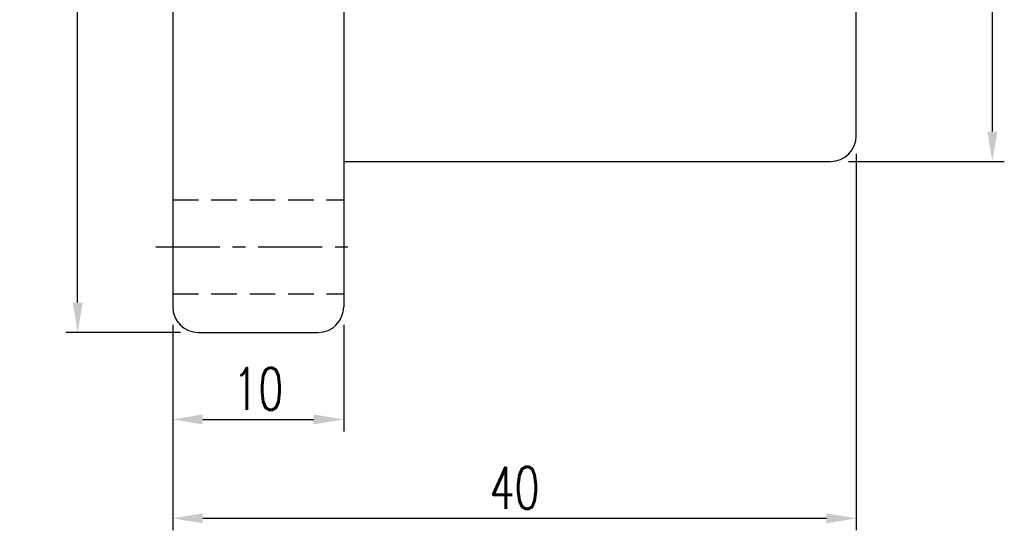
# Model space of a CAD drawing. Extents: x 37 to 593, y 41 to 114.
# Tile 2 of 52: x 106 to 164, y 41 to 71. Entities that reach past the tile are written whole.
import ezdxf

# ---------------------------------------------------------------- set-up
doc = ezdxf.new("R2010")
doc.units = 0
doc.header["$LTSCALE"] = 3
doc.header["$MEASUREMENT"] = 0
doc.header["$PDMODE"] = 1
doc.linetypes.add('CENTER', pattern=[2, 1.25, -0.25, 0.25, -0.25])
doc.linetypes.add('DASHED', pattern=[0.75, 0.5, -0.25])
doc.layers.get('DEFPOINTS').update_dxf_attribs({"linetype": 'CONTINUOUS'})
for name, color, linetype in [('CL', 1, 'CENTER'), ('DIM', 4, 'CONTINUOUS'), ('HID', 2, 'DASHED'), ('OUT', 3, 'CONTINUOUS')]:
    doc.layers.add(name, color=color, linetype=linetype)
doc.styles.add('DIM-7', font='SIMPLEX.shx', dxfattribs={"width": 0.7, "bigfont": 'chineset.shx'})
doc.dimstyles.new('CNS', dxfattribs={"dimtxt": 3.5, "dimasz": 2.5, "dimexe": 1, "dimexo": 1.5, "dimgap": 0.09, "dimtad": 0, "dimdsep": 46, "dimtxsty": 'DIM-7', "dimcen": 0.09, "dimclrd": 1, "dimclre": 1, "dimclrt": 4, "dimadec": 0, "dimazin": 0, "dimtfac": 1, "dimtix": 1, "dimtmove": 2, "dimatfit": 3, "dimfxl": 1, "dimtvp": 0.971429, "dimtolj": 1, "dimarcsym": 0})

# ---------------------------------------------------------------- blocks, each defined once
blk = doc.blocks.new('*D2')
at = {"layer": 'DEFPOINTS', "color": 0, "transparency": 16777216}
for p in [(109.718, 100.465), (116.787, 100.465), (116.787, 52.465)]:
    blk.add_point(p, dxfattribs=at)
at = {"layer": 'DIM', "color": 0, "lineweight": -2, "transparency": 16777216}
for p, q in [((115.737, 100.465), (109.018, 100.465)), ((109.718, 54.215), (109.718, 98.715)), ((115.737, 52.465), (109.018, 52.465))]:
    blk.add_line(p, q, dxfattribs=at)
at = {"layer": 'DIM', "color": 0, "transparency": 16777216}
for points in [[(109.427, 98.715), (110.01, 98.715), (109.718, 100.465)], [(109.427, 54.215), (110.01, 54.215), (109.718, 52.465)]]:
    blk.add_solid(points, dxfattribs=at)
at = {"layer": 'DIM', "color": 0, "transparency": 16777216, "insert": (107.933, 76.465), "char_height": 2.45, "attachment_point": 5, "rotation": 90, "style": 'DIM-7'}
blk.add_mtext('\\A1;%%C48', dxfattribs=at)
blk = doc.blocks.new('*D3')
at = {"layer": 'DEFPOINTS', "color": 0, "transparency": 16777216}
for p in [(115.287, 53.965), (125.287, 53.965), (125.287, 47.378)]:
    blk.add_point(p, dxfattribs=at)
at = {"layer": 'DIM', "color": 0, "lineweight": -2, "transparency": 16777216}
for p, q in [((115.287, 52.915), (115.287, 46.678)), ((125.287, 52.915), (125.287, 46.678)), ((117.037, 47.378), (123.537, 47.378))]:
    blk.add_line(p, q, dxfattribs=at)
at = {"layer": 'DIM', "color": 0, "transparency": 16777216}
for points in [[(117.037, 47.669), (117.037, 47.086), (115.287, 47.378)], [(123.537, 47.669), (123.537, 47.086), (125.287, 47.378)]]:
    blk.add_solid(points, dxfattribs=at)
at = {"layer": 'DIM', "color": 0, "transparency": 16777216, "insert": (120.287, 49.163), "char_height": 2.45, "attachment_point": 5, "style": 'DIM-7'}
blk.add_mtext('\\A1;10', dxfattribs=at)
blk = doc.blocks.new('*D4')
at = {"layer": 'DEFPOINTS', "color": 0, "transparency": 16777216}
for p in [(155.287, 63.965), (115.287, 53.965), (155.287, 41.593)]:
    blk.add_point(p, dxfattribs=at)
at = {"layer": 'DIM', "color": 0, "lineweight": -2, "transparency": 16777216}
for p, q in [((155.287, 62.915), (155.287, 40.893)), ((115.287, 52.915), (115.287, 40.893)), ((117.037, 41.593), (153.537, 41.593))]:
    blk.add_line(p, q, dxfattribs=at)
at = {"layer": 'DIM', "color": 0, "transparency": 16777216}
for points in [[(117.037, 41.885), (117.037, 41.302), (115.287, 41.593)], [(153.537, 41.885), (153.537, 41.302), (155.287, 41.593)]]:
    blk.add_solid(points, dxfattribs=at)
at = {"layer": 'DIM', "color": 0, "transparency": 16777216, "insert": (135.287, 43.378), "char_height": 2.45, "attachment_point": 5, "style": 'DIM-7'}
blk.add_mtext('\\A1;40', dxfattribs=at)
blk = doc.blocks.new('*D8')
at = {"layer": 'DEFPOINTS', "color": 0, "transparency": 16777216}
for p in [(153.787, 90.465), (163.251, 90.465), (153.787, 62.465)]:
    blk.add_point(p, dxfattribs=at)
at = {"layer": 'DIM', "color": 0, "lineweight": -2, "transparency": 16777216}
for p, q in [((154.837, 90.465), (163.951, 90.465)), ((163.251, 64.215), (163.251, 88.715)), ((154.837, 62.465), (163.951, 62.465))]:
    blk.add_line(p, q, dxfattribs=at)
at = {"layer": 'DIM', "color": 0, "transparency": 16777216}
for points in [[(162.96, 88.715), (163.543, 88.715), (163.251, 90.465)], [(162.96, 64.215), (163.543, 64.215), (163.251, 62.465)]]:
    blk.add_solid(points, dxfattribs=at)
at = {"layer": 'DIM', "color": 0, "transparency": 16777216, "insert": (160.941, 76.465), "char_height": 2.45, "attachment_point": 5, "rotation": 90, "style": 'DIM-7'}
blk.add_mtext('\\A1;%%c28{\\H1.47;\\S-0.007^ -0.02;}', dxfattribs=at)

msp = doc.modelspace()

# ---------------------------------------------------------------- linework, layer by layer
at = {"layer": 'CL', "color": 7}
msp.add_line((114.287, 57.465), (126.287, 57.465), dxfattribs=at)
at = {"layer": 'HID', "color": 7}
for p, q in [((115.287, 60.215), (125.287, 60.215)), ((115.287, 54.715), (125.287, 54.715))]:
    msp.add_line(p, q, dxfattribs=at)
at = {"layer": 'OUT', "color": 7}
for p, q in [((115.287, 98.965), (115.287, 53.965)), ((125.287, 98.965), (125.287, 53.965)), ((155.287, 63.965), (155.287, 88.965)), ((125.287, 62.465), (153.787, 62.465)), ((116.787, 52.465), (123.787, 52.465))]:
    msp.add_line(p, q, dxfattribs=at)
for centre, start, end in [((153.787, 63.965), 270, 0), ((116.787, 53.965), 180, 270), ((123.787, 53.965), 270, 0)]:
    msp.add_arc(centre, 1.5, start, end, dxfattribs=at)

# ---------------------------------------------------------------- dimensions: what is measured, and where the dimension line sits
at = {"layer": 'DIM', "color": 7}
for base, p1, p2, text, override, picture, middle in [((109.718, 100.465), (116.787, 52.465), (116.787, 100.465), '%%C<>', {"dimscale": 0.7, "dimgap": 0.8, "dimtad": 1, "dimclrd": 0, "dimclre": 0, "dimclrt": 0, "dimadec": 1, "dimazin": 2, "dimtp": -0.03, "dimtm": 0.035, "dimtfac": 0.6, "dimtmove": 0}, '*D2', (107.933, 76.465)), ((163.251, 90.465), (153.787, 62.465), (153.787, 90.465), '%%c<>', {"dimscale": 0.7, "dimgap": 0.85, "dimtad": 1, "dimclrd": 0, "dimclre": 0, "dimclrt": 0, "dimadec": 2, "dimazin": 2, "dimtol": 1, "dimtp": -0.007, "dimtm": 0.02, "dimtfac": 0.6, "dimtdec": 3, "dimtmove": 1}, '*D8', (160.941, 76.465))]:
    dim = msp.add_linear_dim(base=base, p1=p1, p2=p2, angle=90, text=text, dimstyle='CNS', override=override, dxfattribs=at)
    dim.commit()
    dim.dimension.update_dxf_attribs({"geometry": picture, "text_midpoint": middle})
for base, p2, picture, middle in [((155.287, 41.593), (155.287, 63.965), '*D4', (135.287, 43.378)), ((125.287, 47.378), (125.287, 53.965), '*D3', (120.287, 49.163))]:
    dim = msp.add_linear_dim(base=base, p1=(115.287, 53.965), p2=p2, dimstyle='CNS', override={"dimscale": 0.7, "dimgap": 0.8, "dimtad": 1, "dimclrd": 0, "dimclre": 0, "dimclrt": 0, "dimadec": 1, "dimazin": 2, "dimtp": -0.03, "dimtm": 0.035, "dimtfac": 0.6, "dimtmove": 0}, dxfattribs=at)
    dim.commit()
    dim.dimension.update_dxf_attribs({"geometry": picture, "text_midpoint": middle})

doc.saveas('drawing.dxf')
